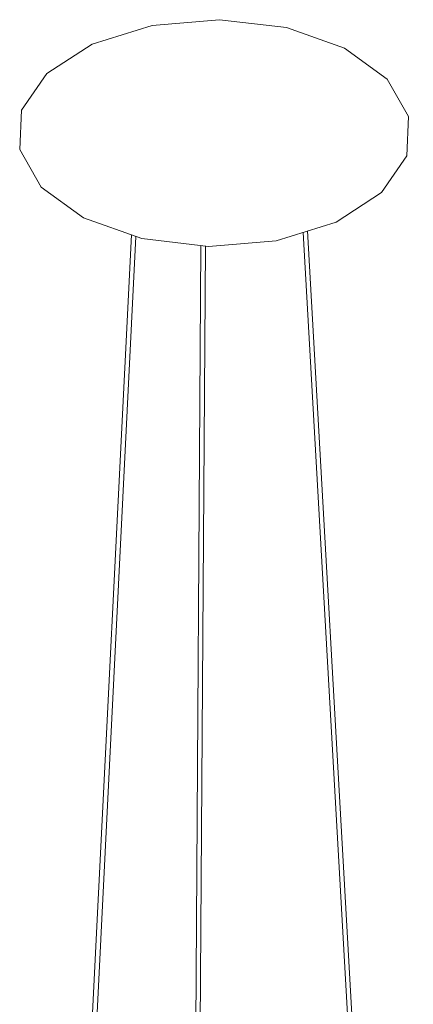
# Model space of a CAD drawing. Header units: millimetres. Extents: x 5752 to 11379, y 522 to 7258.
# Tile 11 of 15: x 8329 to 8508, y 5237 to 5685. Entities that reach past the tile are written whole.
import ezdxf

# ---------------------------------------------------------------- set-up
doc = ezdxf.new("R2010")
doc.units = ezdxf.units.MM
doc.layers.add('E-LITE-EQPM', color=7, linetype='Continuous', lineweight=20)

# ---------------------------------------------------------------- blocks, each defined once
blk = doc.blocks.new('20047 - 20047 RETRO Copper pendant lamp 12L-458346-00 Isometrico PDF')
at = {"layer": 'E-LITE-EQPM', "color": 251, "lineweight": 9, "true_color": 0x636466}
for p, q in [((2488.88, 4740.52), (2440.78, 5588.55)), ((2360.86, 5586.76), (2319.23, 4753.59)), ((2321.23, 4753.65), (2362.82, 5586.06)), ((2438.82, 5587.93), (2486.89, 4740.4)), ((2392.42, 5581.91), (2386.2, 4664.13)), ((2388.2, 4664.14), (2394.41, 5581.68))]:
    blk.add_line(p, q, dxfattribs=at)
for points in [[(2342.94, 5673.44, 0), (2370.22, 5681.95, 0), (2400.9, 5684.57, 0), (2431.28, 5680.96, 0), (2457.69, 5671.58, 0), (2476.95, 5657.55, 0), (2486.74, 5640.56, 0), (2485.87, 5622.66, 0), (2474.45, 5606.02, 0), (2453.86, 5592.63, 0)], [(2453.86, 5592.63, 0), (2426.58, 5584.11, 0), (2395.9, 5581.5, 0), (2365.52, 5585.1, 0), (2339.11, 5594.48, 0), (2319.85, 5608.52, 0), (2310.07, 5625.51, 0), (2310.93, 5643.4, 0), (2322.35, 5660.05, 0), (2342.94, 5673.44, 0)]]:
    blk.add_polyline3d(points, dxfattribs=at)

msp = doc.modelspace()

# ---------------------------------------------------------------- block references
at = {"layer": 'E-LITE-EQPM', "lineweight": 9}
msp.add_blockref('20047 - 20047 RETRO Copper pendant lamp 12L-458346-00 Isometrico PDF', (6019.33, 0), dxfattribs=at)

doc.saveas('drawing.dxf')
